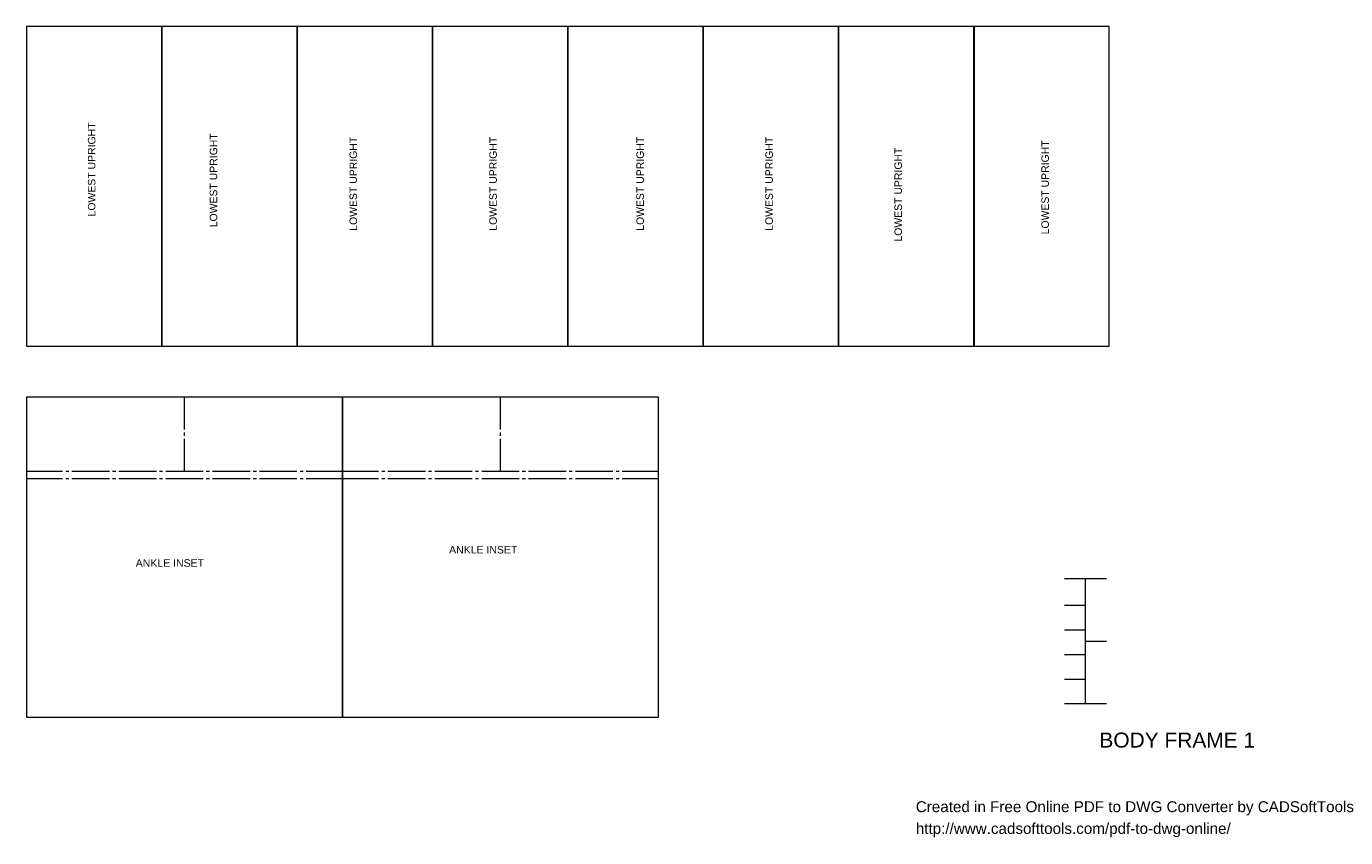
# Model space of a CAD drawing. Header units: millimetres. Extents: x 36 to 573, y 6 to 800.
# Tile 1 of 2: x 36 to 573, y 6 to 335. Entities that reach past the tile are written whole.
import ezdxf

# ---------------------------------------------------------------- set-up
doc = ezdxf.new("R2010")
doc.units = ezdxf.units.MM
doc.header["$MEASUREMENT"] = 0
doc.layers.get('0').update_dxf_attribs({"linetype": 'CONTINUOUS'})
doc.layers.add('12D7728', color=7, linetype='CONTINUOUS')
doc.styles.add('12D77B8', font='Arial.ttf')
doc.styles.add('Arial0', font='arial.ttf', dxfattribs={"height": 7.794})

# ---------------------------------------------------------------- blocks, each defined once
blk = doc.blocks.new('12A4460')
at = {"layer": '12D7728', "color": 0, "true_color": 0x000001, "style": '12D77B8'}
for s, p in [('Created in Free Online PDF to DWG Converter by CADSoftTools', (0, 0)), ('http://www.cadsofttools.com/pdf-to-dwg-online/', (0, -2))]:
    blk.add_text(s, height=1, dxfattribs=at).set_placement(p)

msp = doc.modelspace()

# ---------------------------------------------------------------- linework, layer by layer
at = {"color": 0, "linetype": 'Continuous', "lineweight": 9, "true_color": 0x000007}
for p, q in [((91.33, 335.46), (36.32, 335.46)), ((36.32, 335.46), (36.32, 205.43)), ((91.33, 205.43), (91.33, 335.46)), ((146.38, 335.46), (91.37, 335.46)), ((91.37, 335.46), (91.37, 205.43)), ((146.38, 205.43), (146.38, 335.46)), ((201.42, 335.46), (146.41, 335.46)), ((146.41, 335.46), (146.41, 205.43)), ((256.4, 335.46), (201.39, 335.46)), ((201.39, 335.46), (201.39, 205.43)), ((201.42, 205.43), (201.42, 335.46)), ((256.4, 205.43), (256.4, 335.46)), ((311.45, 335.46), (256.4, 335.46)), ((256.4, 335.46), (256.4, 205.43)), ((311.45, 205.43), (311.45, 335.46)), ((366.46, 335.46), (311.45, 335.46)), ((311.45, 335.46), (311.45, 205.43)), ((366.46, 205.43), (366.46, 335.46)), ((421.5, 335.46), (366.49, 335.46)), ((366.49, 335.46), (366.49, 205.43)), ((421.5, 205.43), (421.5, 335.46)), ((476.51, 335.46), (421.54, 335.46)), ((421.54, 335.46), (421.54, 205.43)), ((476.51, 205.43), (476.51, 335.46)), ((36.32, 205.43), (91.33, 205.43)), ((91.37, 205.43), (146.38, 205.43)), ((146.41, 205.43), (201.42, 205.43)), ((201.39, 205.43), (256.4, 205.43)), ((256.4, 205.43), (311.45, 205.43)), ((311.45, 205.43), (366.46, 205.43)), ((366.49, 205.43), (421.5, 205.43)), ((421.54, 205.43), (476.51, 205.43)), ((164.8, 184.72), (36.35, 184.72)), ((36.35, 184.72), (36.35, 54.68)), ((164.8, 54.68), (164.8, 184.72)), ((293.25, 184.72), (164.8, 184.72)), ((164.8, 184.72), (164.8, 54.68)), ((293.25, 54.68), (293.25, 184.72)), ((458.35, 111.02), (475.39, 111.02)), ((466.85, 60.21), (466.85, 111.02)), ((458.35, 100.2), (466.85, 100.2)), ((458.35, 90.21), (466.85, 90.21)), ((466.85, 85.61), (475.39, 85.61)), ((458.35, 80.22), (466.85, 80.22)), ((458.35, 70.2), (466.85, 70.2)), ((458.35, 60.21), (475.39, 60.21)), ((36.35, 54.68), (164.8, 54.68)), ((164.8, 54.68), (293.25, 54.68))]:
    msp.add_line(p, q, dxfattribs=at)
for points in [[(100.56, 171.65), (100.56, 184.72)], [(229.04, 171.65), (229.04, 184.72)], [(100.56, 169.1), (100.56, 170.36)], [(100.56, 154.71), (100.56, 167.85)], [(229.04, 169.1), (229.04, 170.36)], [(229.04, 154.71), (229.04, 167.85)], [(36.35, 154.71), (51.04, 154.71)], [(36.35, 151.7), (51.04, 151.7)], [(52.3, 154.71), (53.59, 154.71)], [(52.3, 151.7), (53.59, 151.7)], [(54.85, 154.71), (70.1, 154.71)], [(54.85, 151.7), (70.1, 151.7)], [(71.35, 154.71), (72.64, 154.71)], [(71.35, 151.7), (72.64, 151.7)], [(73.9, 154.71), (89.15, 154.71)], [(73.9, 151.7), (89.15, 151.7)], [(90.41, 154.71), (91.7, 154.71)], [(90.41, 151.7), (91.7, 151.7)], [(92.95, 154.71), (108.2, 154.71)], [(92.95, 151.7), (108.2, 151.7)], [(109.46, 154.71), (110.75, 154.71)], [(109.46, 151.7), (110.75, 151.7)], [(112.01, 154.71), (127.26, 154.71)], [(112.01, 151.7), (127.26, 151.7)], [(128.51, 154.71), (129.81, 154.71)], [(128.51, 151.7), (129.81, 151.7)], [(131.06, 154.71), (146.31, 154.71)], [(131.06, 151.7), (146.31, 151.7)], [(147.57, 154.71), (148.86, 154.71)], [(147.57, 151.7), (148.86, 151.7)], [(150.12, 154.71), (164.8, 154.71)], [(150.12, 151.7), (164.8, 151.7)], [(164.8, 154.71), (179.49, 154.71)], [(164.8, 151.7), (179.49, 151.7)], [(180.75, 154.71), (182, 154.71)], [(180.75, 151.7), (182, 151.7)], [(183.29, 154.71), (198.54, 154.71)], [(183.29, 151.7), (198.54, 151.7)], [(199.8, 154.71), (201.06, 154.71)], [(199.8, 151.7), (201.06, 151.7)], [(202.35, 154.71), (217.6, 154.71)], [(202.35, 151.7), (217.6, 151.7)], [(218.86, 154.71), (220.11, 154.71)], [(218.86, 151.7), (220.11, 151.7)], [(221.4, 154.71), (236.65, 154.71)], [(221.4, 151.7), (236.65, 151.7)], [(237.91, 154.71), (239.17, 154.71)], [(237.91, 151.7), (239.17, 151.7)], [(240.46, 154.71), (255.71, 154.71)], [(240.46, 151.7), (255.71, 151.7)], [(256.96, 154.71), (258.22, 154.71)], [(256.96, 151.7), (258.22, 151.7)], [(259.51, 154.71), (274.76, 154.71)], [(259.51, 151.7), (274.76, 151.7)], [(276.02, 154.71), (277.27, 154.71)], [(276.02, 151.7), (277.27, 151.7)], [(278.56, 154.71), (293.25, 154.71)], [(278.56, 151.7), (293.25, 151.7)]]:
    msp.add_lwpolyline(points, dxfattribs=at)

# ---------------------------------------------------------------- block references
at = {"layer": '12D7728', "color": 0, "true_color": 0x000000, "xscale": 4.421230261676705, "yscale": 4.421230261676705, "zscale": 4.421230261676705}
msp.add_blockref('12A4460', (397.88, 16.11), dxfattribs=at)

# ---------------------------------------------------------------- texts
at = {"color": 0, "true_color": 0x000007, "style": 'Arial0'}
for height, p in [(3.0382, (64.37, 258.22)), (3.0379, (113.89, 253.82)), (3.0379, (170.72, 252.4)), (3.0379, (227.56, 252.4)), (3.0382, (287.33, 252.4)), (3.0379, (339.76, 252.4)), (3.0379, (451.97, 250.94)), (3.0382, (392.23, 248))]:
    msp.add_text('LOWEST UPRIGHT', height=height, rotation=90, dxfattribs=at).set_placement(p)
for s, height, p in [('ANKLE INSET', 3.0554, (208.17, 121.23)), ('ANKLE INSET', 3.0554, (80.78, 115.84)), ('BODY FRAME 1', 6.0883, (472.51, 42.37))]:
    msp.add_text(s, height=height, dxfattribs=at).set_placement(p)

doc.saveas('drawing.dxf')
